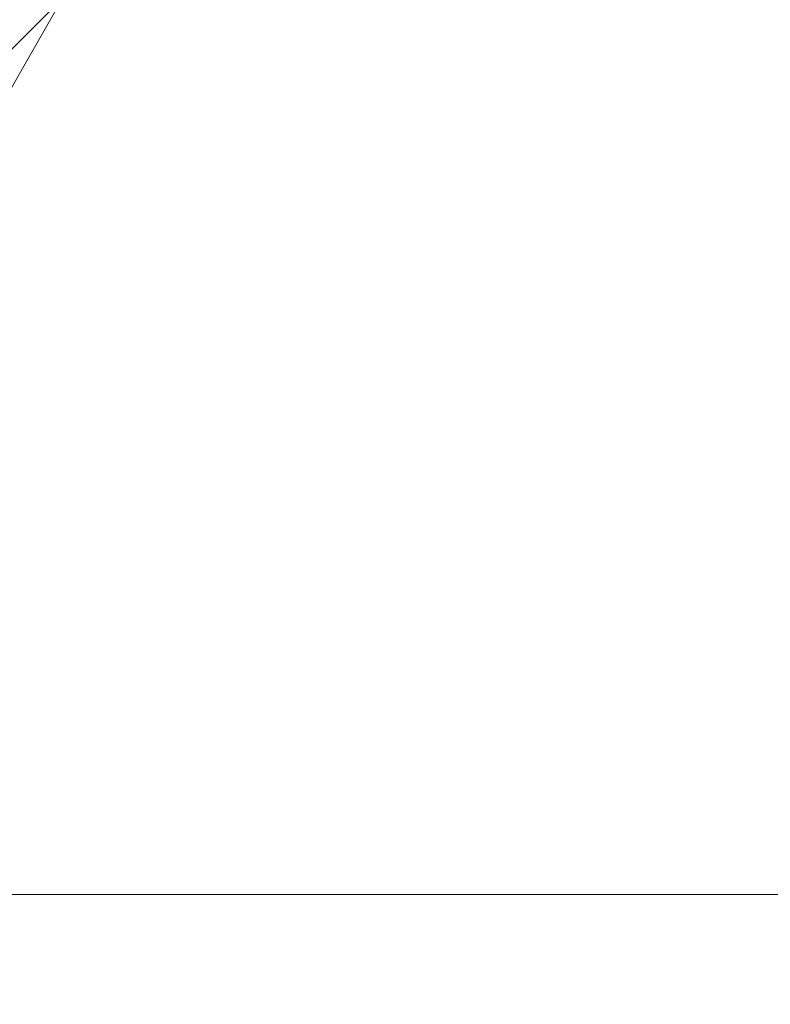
# Model space of a CAD drawing. Header units: inches. Extents: x -79624 to 52587, y -27526 to 10116.
# Tile 230 of 256: x 6347 to 6377, y -7707 to -7667. Entities that reach past the tile are written whole.
import ezdxf
from ezdxf import colors
from ezdxf.entities.mleader import LeaderData, LeaderLine
from ezdxf.math import Vec2, Vec3

# ---------------------------------------------------------------- set-up
doc = ezdxf.new("R2010")
doc.units = ezdxf.units.IN
doc.header["$MEASUREMENT"] = 0
doc.layers.add('- განათება', color=7, linetype='Continuous')
doc.layers.add('Dimensioning - General', color=7, linetype='Continuous')
doc.layers.add('- მექანიკური ნაწილი', color=7, linetype='Continuous', lineweight=18)
doc.styles.add('CT', font='ARIALN.TTF', dxfattribs={"height": 200})
doc.styles.add('GENERATED_STYLE_1', font='txt')
doc.dimstyles.new('GENERATED_STYLE__1', dxfattribs={"dimtxt": 100, "dimasz": 76, "dimexe": 0.18, "dimexo": 0.0625, "dimgap": 0, "dimtad": 0, "dimdec": 0, "dimlfac": 0.1, "dimzin": 0, "dimdsep": 46, "dimtxsty": 'GENERATED_STYLE_1', "dimblk": 'ARROWHEAD_5', "dimblk1": 'ARROWHEAD_5', "dimblk2": 'ARROWHEAD_5', "dimcen": 0.09, "dimse1": 1, "dimse2": 1, "dimclrd": 7, "dimclre": 7, "dimclrt": 7, "dimadec": 0, "dimazin": 0, "dimtfac": 1, "dimtdec": 4, "dimtmove": 0, "dimatfit": 3, "dimfxl": 1, "dimtolj": 1, "dimtzin": 0, "dimarcsym": 0})

# ---------------------------------------------------------------- blocks, each defined once
blk = doc.blocks.new('ARROWHEAD_5')
at = {"linetype": 'Continuous', "lineweight": 0}
blk.add_hatch(color=0, dxfattribs=at).paths.add_polyline_path([(-1, 0.2679), (0, 0), (-1, -0.2679)])
at = {"color": 0, "linetype": 'Continuous', "lineweight": 0}
blk.add_line((0, 0), (-1, 0), dxfattribs=at)
blk = doc.blocks.new('*D249')
at = {"layer": 'Defpoints', "color": 0, "linetype": 'Continuous', "transparency": 16777216}
for p in [(358.556, 209.203), (25258.556, 209.203), (1258.556, -26125.722)]:
    blk.add_point(p, dxfattribs=at)
at = {"layer": 'Dimensioning - General', "color": 7, "linetype": 'Continuous', "lineweight": -2, "transparency": 16777216}
for p, q in [((358.556, 133.203), (358.556, -12795.724)), ((358.556, -26049.722), (358.556, -13148.104))]:
    blk.add_line(p, q, dxfattribs=at)
at = {"layer": 'Dimensioning - General', "color": 7, "linetype": 'Continuous', "lineweight": -2, "transparency": 16777216, "xscale": 76.00000000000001, "yscale": 76.00000000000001, "zscale": 76.00000000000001}
for p, rotation in [((358.556, 209.203), 90), ((358.556, -26125.722), 270)]:
    blk.add_blockref('ARROWHEAD_5', p, dxfattribs=dict(at, rotation=rotation))
at = {"layer": 'Dimensioning - General', "color": 7, "linetype": 'Continuous', "lineweight": 13, "transparency": 16777216, "insert": (358.556, -12971.914), "char_height": 100, "attachment_point": 5, "rotation": 90, "style": 'GENERATED_STYLE_1'}
blk.add_mtext('\\A1;2633', dxfattribs=at)
blk = doc.blocks.new('_DotSmall')
at = {"color": 0, "linetype": 'ByBlock', "const_width": 0.5}
blk.add_lwpolyline([(-0.0625, 0, 1), (0.0625, 0, 1)], format="xyb", close=True, dxfattribs=at)

msp = doc.modelspace()

# ---------------------------------------------------------------- linework, layer by layer
at = {"layer": '- მექანიკური ნაწილი', "color": 7, "lineweight": 0}
for points in [[(6312.80158, -7199.35115), (6312.80158, -7702.34471), (6276.87347, -7702.34471), (6312.80158, -7702.34471), (6357.71172, -7702.34471), (6375.67577, -7702.34471), (6384.6578, -7702.34471), (6375.67577, -7702.34471), (6357.71172, -7702.34471), (6312.80158, -7702.34471), (6276.87347, -7702.34471), (6312.80158, -7702.34471), (6357.71172, -7702.34471), (6375.67577, -7702.34471), (6384.6578, -7702.34471), (6375.67577, -7702.34471), (6357.71172, -7702.34471), (6312.80158, -7702.34471), (6276.87347, -7702.34471), (6276.87347, -7855.03918)], [(6276.87347, -7702.34471), (6312.80158, -7702.34471), (6348.72969, -7702.34471)], [(6276.87347, -7702.34471), (6312.80158, -7702.34471), (6348.72969, -7702.34471)], [(6312.80158, -7702.34471), (6357.71172, -7702.34471), (6312.80158, -7702.34471)], [(6357.71172, -7702.34471), (6312.80158, -7702.34471), (6357.71172, -7702.34471)], [(6348.72969, -7702.34471), (6375.67577, -7702.34471)], [(6375.67577, -7702.34471), (6348.72969, -7702.34471)], [(6348.72969, -7702.34471), (6348.72969, -7702.34471)], [(6357.71172, -7702.34471), (6348.72969, -7702.34471)], [(6348.72969, -7702.34471), (6348.72969, -7702.34471)], [(6348.72969, -7702.34471), (6357.71172, -7702.34471)], [(6357.71172, -7702.34471), (6348.72969, -7702.34471)], [(6348.72969, -7702.34471), (6348.72969, -7702.34471)], [(6348.72969, -7702.34471), (6357.71172, -7702.34471)], [(6357.71172, -7702.34471), (6348.72969, -7702.34471)], [(6348.72969, -7702.34471), (6348.72969, -7702.34471)], [(6348.72969, -7702.34471), (6357.71172, -7702.34471)], [(6357.71172, -7702.34471), (6357.71172, -7702.34471)], [(6357.71172, -7702.34471), (6357.71172, -7702.34471)], [(6357.71172, -7702.34471), (6366.69375, -7702.34471)], [(6366.69375, -7702.34471), (6357.71172, -7702.34471)], [(6357.71172, -7702.34471), (6357.71172, -7702.34471)], [(6357.71172, -7702.34471), (6366.69375, -7702.34471)], [(6366.69375, -7702.34471), (6357.71172, -7702.34471)], [(6357.71172, -7702.34471), (6357.71172, -7702.34471)], [(6357.71172, -7702.34471), (6366.69375, -7702.34471)], [(6366.69375, -7702.34471), (6357.71172, -7702.34471)], [(6357.71172, -7702.34471), (6357.71172, -7702.34471)], [(6357.71172, -7702.34471), (6357.71172, -7702.34471)], [(6357.71172, -7702.34471), (6366.69375, -7702.34471)], [(6366.69375, -7702.34471), (6357.71172, -7702.34471)], [(6357.71172, -7702.34471), (6357.71172, -7702.34471)], [(6357.71172, -7702.34471), (6366.69375, -7702.34471)], [(6366.69375, -7702.34471), (6357.71172, -7702.34471)], [(6357.71172, -7702.34471), (6357.71172, -7702.34471)], [(6357.71172, -7702.34471), (6366.69375, -7702.34471)], [(6366.69375, -7702.34471), (6357.71172, -7702.34471)], [(6357.71172, -7702.34471), (6357.71172, -7702.34471)], [(6357.71172, -7702.34471), (6366.69375, -7702.34471)], [(6366.69375, -7702.34471), (6357.71172, -7702.34471)], [(6357.71172, -7702.34471), (6357.71172, -7702.34471)], [(6357.71172, -7702.34471), (6357.71172, -7702.34471)], [(6357.71172, -7702.34471), (6375.67577, -7702.34471), (6357.71172, -7702.34471)], [(6375.67577, -7702.34471), (6357.71172, -7702.34471), (6375.67577, -7702.34471)], [(6357.71172, -7702.34471), (6357.71172, -7702.34471)], [(6357.71172, -7702.34471), (6357.71172, -7702.34471)], [(6357.71172, -7702.34471), (6357.71172, -7702.34471)], [(6357.71172, -7702.34471), (6357.71172, -7702.34471)], [(6357.71172, -7702.34471), (6357.71172, -7702.34471)], [(6366.69375, -7702.34471), (6366.69375, -7702.34471)], [(6366.69375, -7702.34471), (6366.69375, -7702.34471)], [(6366.69375, -7702.34471), (6366.69375, -7702.34471)], [(6366.69375, -7702.34471), (6366.69375, -7702.34471)], [(6366.69375, -7702.34471), (6366.69375, -7702.34471)], [(6366.69375, -7702.34471), (6366.69375, -7702.34471)], [(6366.69375, -7702.34471), (6366.69375, -7702.34471)], [(6366.69375, -7702.34471), (6366.69375, -7702.34471)], [(6375.67577, -7702.34471), (6384.6578, -7702.34471)], [(6384.6578, -7702.34471), (6375.67577, -7702.34471)], [(6375.67577, -7702.34471), (6375.67577, -7702.34471)], [(6375.67577, -7702.34471), (6384.6578, -7702.34471), (6375.67577, -7702.34471)], [(6384.6578, -7702.34471), (6375.67577, -7702.34471), (6384.6578, -7702.34471)], [(6375.67577, -7702.34471), (6375.67577, -7702.34471)]]:
    msp.add_lwpolyline(points, dxfattribs=at)
at = {"layer": '- მექანიკური ნაწილი', "lineweight": 0}
for points in [[(6312.80158, -7729.29079), (6348.72969, -7666.4166), (6312.80158, -7729.29079)], [(6348.72969, -7666.4166), (6339.74766, -7675.39862), (6339.74766, -7666.4166)]]:
    msp.add_lwpolyline(points, dxfattribs=at)
at = {"layer": '- მექანიკური ნაწილი', "color": 7, "lineweight": 0}
for points in [[(6357.71172, -7702.34471), (6348.72969, -7702.34471)], [(6357.71172, -7702.34471), (6366.69375, -7702.34471)]]:
    msp.add_lwpolyline(points, close=True, dxfattribs=at)

# ---------------------------------------------------------------- dimensions: what is measured, and where the dimension line sits
at = {"layer": 'Dimensioning - General', "color": 7, "linetype": 'Continuous', "lineweight": 13}
dim = msp.add_linear_dim(base=(358.55594, 209.20337), p1=(1258.55593, -26125.72241), p2=(25258.55593, 209.20337), angle=90, dimstyle='GENERATED_STYLE__1', dxfattribs=at)
dim.commit()
dim.dimension.update_dxf_attribs({"geometry": '*D249', "text_midpoint": (358.55594, -12971.91402), "dimtype": 160, "text_rotation": 90})

# ---------------------------------------------------------------- leaders
at = {"layer": '- განათება', "color": 7}
ml = msp.add_multileader_mtext('Standard', dxfattribs=at)
ml.set_content('\\pxt14;{\\fSylfaen|b1|i0|c0|p18;DB-UPS2 \\fSylfaen|b0|i0|c0|p18;\\C1;QF-61          \\C7;N2XH-3X1.5}', color=7, style='CT')
ml.set_leader_properties()
ml.set_arrow_properties(name='DOTSMALL')
ml.build(insert=Vec2(0, 0))
ml.multileader.update_dxf_attribs({"has_dogleg": 0, "text_left_attachment_type": 6, "text_right_attachment_type": 6, "dogleg_length": 9, "arrow_head_size": 163.78543})
ctx = ml.context
ctx.base_point, ctx.char_height, ctx.arrow_head_size, ctx.landing_gap_size, ctx.plane_origin = Vec3(4773.60442, -7638.94753), 162.6117418, 163.78543, 54.59514, Vec3(-8122.67086, -23965.21146)
ctx.left_attachment, ctx.right_attachment, ctx.text_align_type = 6, 6, 1
notes = []
notes.append((ctx, [(0, (1, 1, 0), (6480.89889, -7638.94753), (-1, 0), 9, [(2, [(5982.17124, -8706.06811)], 0, [])])]))
ctx.mtext.insert, ctx.mtext.width, ctx.mtext.defined_height, ctx.mtext.alignment, ctx.mtext.flow_direction = Vec3(5622.75166, -7443.81344), 2403.0225903, 231.60879, 2, 5
for ctx, leaders in notes:
    for number, flags, end, landing, length, lines in leaders:
        leader = LeaderData()
        leader.index, (leader.has_last_leader_line, leader.has_dogleg_vector, leader.attachment_direction) = number, flags
        leader.last_leader_point, leader.dogleg_vector, leader.dogleg_length = Vec3(end), Vec3(landing), length
        for number, points, colour, breaks in lines:
            line = LeaderLine()
            line.index, line.vertices, line.color, line.breaks = number, Vec3.list(points), colors.encode_raw_color(colour), breaks
            leader.lines.append(line)
        ctx.leaders.append(leader)

doc.saveas('drawing.dxf')
